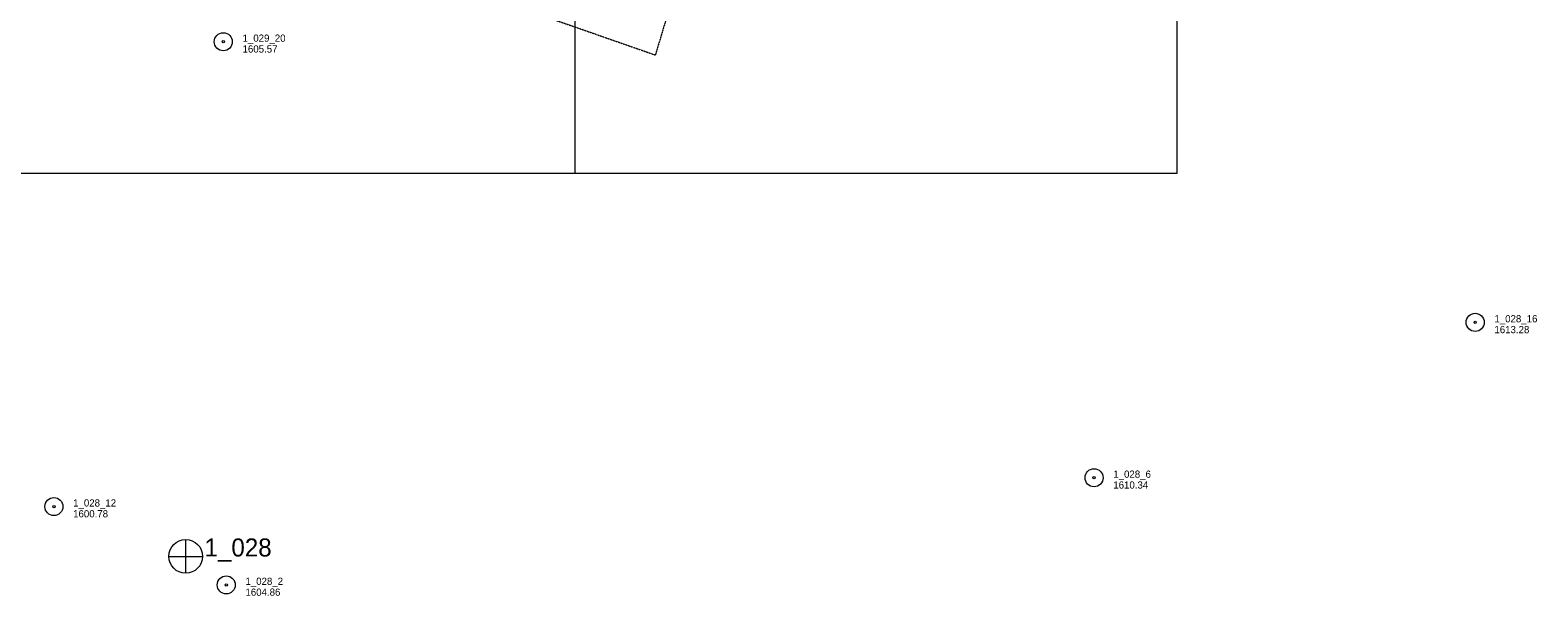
# Model space of a CAD drawing. Header units: feet. Extents: x 386648 to 388873, y 98149 to 99500.
# Tile 3 of 6: x 387547 to 388799, y 98149 to 98619. Entities that reach past the tile are written whole.
import ezdxf

# ---------------------------------------------------------------- set-up
doc = ezdxf.new("R2010")
doc.units = ezdxf.units.FT
doc.header["$MEASUREMENT"] = 0
doc.linetypes.add('DGN Style 3', pattern=[0.33152, 0.2368, -0.09472])
for name, color, linetype, lineweight in [('E_MAP_GridLines', 151, 'Continuous', 0), ('E_MAP_Limits', 21, 'DGN Style 3', 0), ('E_MAP_PassPoints', 161, 'Continuous', 0)]:
    doc.layers.add(name, color=color, linetype=linetype, lineweight=lineweight)
doc.styles.add('Style-IGR_FONT_0', font='IGR_FONT_0.shx')

# ---------------------------------------------------------------- blocks, each defined once
blk = doc.blocks.new('PP')
at = {"layer": 'E_MAP_PassPoints', "color": 40, "linetype": 'Continuous', "lineweight": 0}
for radius in [7.5, 0.96]:
    blk.add_circle((0, 0), radius, dxfattribs=at)
blk = doc.blocks.new('PHOTOC')
at = {"layer": 'E_MAP_Limits', "color": 73, "linetype": 'Continuous', "lineweight": 0}
for p, q in [((0.1, 14.1), (0.1, -13.8)), ((-13.8, 0), (14.1, 0))]:
    blk.add_line(p, q, dxfattribs=at)
blk.add_circle((0.2, 0), 14, dxfattribs=at)

msp = doc.modelspace()

# ---------------------------------------------------------------- linework, layer by layer
at = {"layer": 'E_MAP_GridLines', "color": 161, "linetype": 'Continuous', "lineweight": 0}
for p, q in [((388000, 98500), (388000, 99500)), ((388500, 98500), (388500, 99500)), ((387000, 98500), (388500, 98500))]:
    msp.add_line(p, q, dxfattribs=at)
at = {"layer": 'E_MAP_Limits', "color": 73, "linetype": 'DGN Style 3', "lineweight": 0, "flags": 128}
for points in [[(387311.2, 98861.6), (388066.6, 98598.3)], [(388108.8, 98738.9), (388066.6, 98598.3)]]:
    msp.add_lwpolyline(points, dxfattribs=at)

# ---------------------------------------------------------------- block references
at = {"layer": 'E_MAP_Limits', "color": 73, "linetype": 'Continuous', "lineweight": 0}
msp.add_blockref('PHOTOC', (387676.4, 98181.8), dxfattribs=at)
at = {"layer": 'E_MAP_PassPoints', "color": 40, "linetype": 'Continuous', "lineweight": 0}
for p in [(387707.8, 98609.3), (388747.4, 98376.2), (388430.9, 98247.1), (387567.1, 98223.2), (387710.2, 98158.1)]:
    msp.add_blockref('PP', p, dxfattribs=at)

# ---------------------------------------------------------------- texts
at = {"layer": 'E_MAP_Limits', "color": 73, "linetype": 'Continuous', "lineweight": 0, "style": 'Style-IGR_FONT_0'}
msp.add_text('1_028', height=15, dxfattribs=at).set_placement((387692.2, 98181.7))
at = {"layer": 'E_MAP_PassPoints', "color": 40, "linetype": 'Continuous', "lineweight": 0, "style": 'Style-IGR_FONT_0'}
for s, p in [('1_029_20', (387723.8, 98609.3)), ('1605.57', (387723.8, 98600.3)), ('1_028_16', (388763.4, 98376.2)), ('1613.28', (388763.4, 98367.2)), ('1_028_6', (388446.9, 98247.1)), ('1610.34', (388446.9, 98238.1)), ('1_028_12', (387583.1, 98223.2)), ('1600.78', (387583.1, 98214.2)), ('1_028_2', (387726.2, 98158.1)), ('1604.86', (387726.2, 98149.1))]:
    msp.add_text(s, height=6, dxfattribs=at).set_placement(p)

doc.saveas('drawing.dxf')
